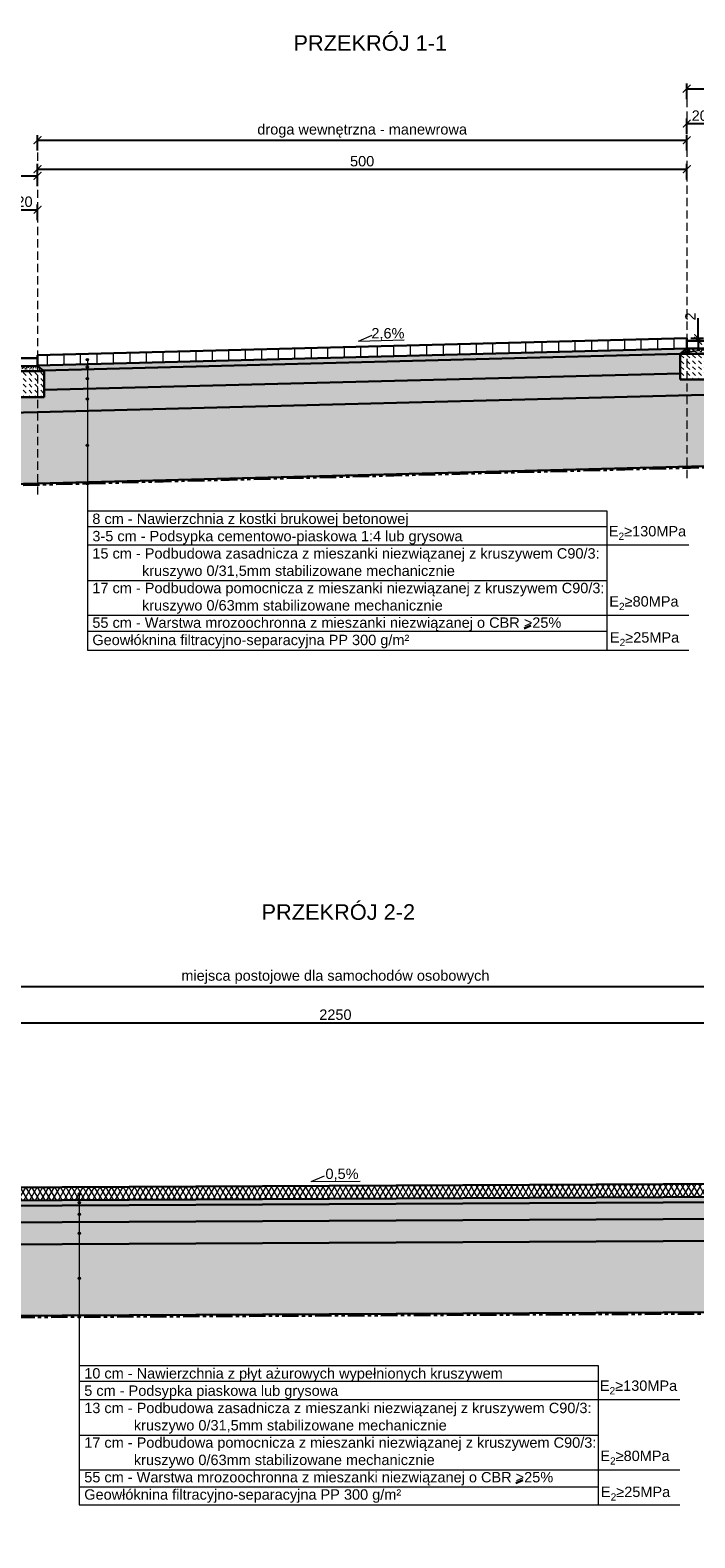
# Model space of a CAD drawing. Header units: millimetres. Extents: x 2246 to 7939, y 16487 to 37554.
# Tile 4 of 7: x 3881 to 4393, y 36392 to 37554. Entities that reach past the tile are written whole.
import ezdxf

# ---------------------------------------------------------------- set-up
doc = ezdxf.new("R2010")
doc.units = ezdxf.units.MM
doc.linetypes.add('DASHED', pattern=[19.05, 12.7, -6.35])
doc.linetypes.add('PHANTOM', pattern=[63.5, 31.75, -6.35, 6.35, -6.35, 6.35, -6.35])
for name, color, linetype, lineweight in [('__wymiary', 7, 'Continuous', 0), ('kreskowanie', 7, 'Continuous', 0), ('MGB_JT_TABELA', 7, 'Continuous', 30), ('opisy', 7, 'Continuous', 0), ('WARSTWY', 7, 'Continuous', 0)]:
    doc.layers.add(name, color=color, linetype=linetype, lineweight=lineweight)
doc.styles.get("Standard").update_dxf_attribs({"font": 'arial.ttf'})
doc.dimstyles.new('ISO-25', dxfattribs={"dimtxt": 8, "dimasz": 6, "dimexe": 4, "dimexo": 3, "dimgap": 2, "dimtad": 1, "dimtxsty": 'Standard', "dimblk": 'ARCHTICK', "dimcen": 5, "dimadec": 0, "dimazin": 0, "dimtfac": 1, "dimtmove": 0, "dimatfit": 3, "dimfxl": 8, "dimfxlon": 1, "dimarcsym": 0})
pattern_1 = [(228.0127875, (5895.9504, 26751.82684), (-81.280000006, -91.439999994), [1.366886, -135.321935]), (184.969741, (5895.03598, 26750.81084), (121.919999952, 10.160000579), [2.345619, -232.216196]), (132.510447, (5892.6992, 26750.60764), (101.600000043, -111.75999996), [1.653926, -163.738891]), (267.273689, (5888.73678, 26748.06764), (10.160000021, 203.199999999), [2.136018, -211.46575]), (292.833654, (5888.63518, 26745.93404), (-50.800000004, 121.919999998), [2.094535, -207.359231]), (357.273689, (5889.44798, 26744.00364), (-203.199999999, 10.160000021), [2.136018, -211.46575]), (37.6942405, (5891.58158, 26743.90204), (-132.079999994, -101.600000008), [2.824775, -279.652461]), (72.2553284, (5893.81678, 26745.62924), (71.120000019, 223.519999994), [2.666878, -264.021026]), (121.4295656, (5894.62957, 26748.16924), (-81.280000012, 132.079999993), [2.143252, -212.182183]), (175.236358, (5893.512, 26749.99804), (111.76, -10.16000002), [2.446853, -119.895748]), (222.3974378, (5891.07358, 26750.20124), (-121.919999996, -111.760000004), [3.164312, -313.26709]), (138.814075, (5898.7952, 26747.966), (-71.119999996, 60.960000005), [1.080018, -106.922263]), (171.4692344, (5897.9824, 26748.67724), (132.080000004, -20.319999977), [2.054728, -203.418556]), (225, (5895.9504, 26748.982), (-1e-15, -10.16), [1.436837, -12.931572]), (203.19859, (5895.2392, 26750.2012), (50.8, 20.32), [0.773765, -76.6024895]), (291.80141, (5894.528, 26749.8964), (-10.16, 30.48), [1.0942625, -53.619012]), (30.963757, (5894.9344, 26748.8804), (30.48, 20.32), [1.777279, -57.465193]), (161.56505, (5896.4584, 26749.795), (20.32, -10.16), [1.285149, -30.843592]), (16.3895403, (5888.6352, 26749.89644), (101.6, 30.48), [1.800352, -178.235307]), (70.346176, (5890.3624, 26750.40444), (-40.640000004, -111.76), [1.510396, -149.528863]), (293.19859, (5896.4584, 26751.8268), (-20.32, 50.8), [1.54752, -75.828734]), (343.6104597, (5897.068, 26750.40444), (-101.600000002, 30.479999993), [1.800352, -178.235307]), (339.443955, (5888.6352, 26743.5972), (-50.8, 20.32), [1.736141, -85.070937]), (294.7751406, (5890.2608, 26742.98764), (-50.80000006, 111.759999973), [1.4546885, -144.0143735]), (66.80141, (5896.56, 26741.6668), (20.32, 50.8), [1.54752, -75.828734]), (17.3540246, (5897.1696, 26743.08924), (-132.079999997, -40.64000001), [1.703131, -168.609504]), (69.443955, (5891.5816, 26741.6668), (-20.32, -50.8), [0.86807, -85.939008]), (101.309932, (5895.9504, 26741.6668), (-10.16, 40.64), [0.518058, -51.28798]), (165.963757, (5895.8488, 26742.1748), (30.48, -10.16), [2.094535, -39.796218]), (186.009006, (5893.8168, 26742.68284), (101.6, 10.160000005), [1.941068, -192.165459]), (303.690068, (5894.9344, 26747.966), (-10.16, 20.32), [1.4652955, -35.167105]), (353.1572266, (5895.74718, 26746.74684), (172.720000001, -20.319999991), [2.558227, -253.264036]), (60.945396, (5898.2872, 26746.442), (-40.64, -71.12), [1.046033, -103.557569]), (90, (5898.795, 26747.356), (-10.16, 10.16), [0.6096, -9.5504]), (120.256437, (5893.6136, 26742.98764), (40.639999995, -71.120000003), [1.411468, -139.735763]), (48.0127875, (5892.9024, 26744.20684), (81.280000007, 91.439999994), [2.7337715, -133.955049]), (0, (5894.731, 26746.239), (10.16, 10.16), [2.6416, -7.5184]), (325.3048465, (5897.3728, 26746.23884), (101.60000004, -71.119999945), [1.606438, -159.037267]), (254.054604, (5898.6936, 26745.3244), (-10.16, -40.64), [1.479316, -72.4866]), (207.6459754, (5898.28718, 26743.90204), (-193.040000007, -101.599999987), [2.40858, -238.449858]), (175.4260787, (5896.15358, 26742.78444), (-132.08, 10.16), [2.548118, -252.263386])]
pattern_2 = [(45, (5888.635, 26150.75), (-3.367596, 3.367596), []), (45, (5892.003, 26150.75), (-3.367596, 3.367596), [0, -4.7625])]

# ---------------------------------------------------------------- blocks, each defined once
blk = doc.blocks.new('_ArchTick')
at = {"color": 0, "linetype": 'ByBlock', "const_width": 0.15}
blk.add_lwpolyline([(-0.5, -0.5), (0.5, 0.5)], dxfattribs=at)
blk = doc.blocks.new('*D1924')
at = {"layer": '__wymiary', "color": 0, "lineweight": -2}
for p, q in [((3867, 37407.3), (3867, 37419.3)), ((3887, 37407.3), (3887, 37419.3)), ((3867, 37415.3), (3887, 37415.3))]:
    blk.add_line(p, q, dxfattribs=at)
at = {"layer": 'Defpoints', "color": 0}
for p in [(3887, 37415.3), (3867, 37302.8), (3887, 37303.3)]:
    blk.add_point(p, dxfattribs=at)
at = {"layer": '__wymiary', "color": 0, "linetype": 'ByBlock', "lineweight": -2, "xscale": 6, "yscale": 6, "zscale": 6, "rotation": 180}
blk.add_blockref('_ArchTick', (3867, 37415.3), dxfattribs=at)
at = {"layer": '__wymiary', "color": 0, "linetype": 'ByBlock', "lineweight": -2, "xscale": 6, "yscale": 6, "zscale": 6}
blk.add_blockref('_ArchTick', (3887, 37415.3), dxfattribs=at)
at = {"layer": '__wymiary', "color": 0, "insert": (3877, 37421.4), "char_height": 8, "attachment_point": 5}
blk.add_mtext('20', dxfattribs=at)
blk = doc.blocks.new('*D1925')
at = {"layer": '__wymiary', "color": 0, "lineweight": -2}
for p, q in [((3887, 37438.5), (3887, 37450.5)), ((3887, 37446.5), (4387, 37446.5)), ((4387, 37438.5), (4387, 37450.5))]:
    blk.add_line(p, q, dxfattribs=at)
at = {"layer": 'Defpoints', "color": 0}
for p in [(4387, 37446.5), (4387, 37316.3), (3887, 37303.3)]:
    blk.add_point(p, dxfattribs=at)
at = {"layer": '__wymiary', "color": 0, "linetype": 'ByBlock', "lineweight": -2, "xscale": 6, "yscale": 6, "zscale": 6, "rotation": 180}
blk.add_blockref('_ArchTick', (3887, 37446.5), dxfattribs=at)
at = {"layer": '__wymiary', "color": 0, "linetype": 'ByBlock', "lineweight": -2, "xscale": 6, "yscale": 6, "zscale": 6}
blk.add_blockref('_ArchTick', (4387, 37446.5), dxfattribs=at)
at = {"layer": '__wymiary', "color": 0, "insert": (4137, 37452.6), "char_height": 8, "attachment_point": 5}
blk.add_mtext('500', dxfattribs=at)
blk = doc.blocks.new('*D1926')
at = {"layer": '__wymiary', "color": 0, "lineweight": -2}
for p, q in [((4387, 37473.6), (4387, 37485.6)), ((4387, 37481.6), (4407, 37481.6)), ((4407, 37473.6), (4407, 37485.6))]:
    blk.add_line(p, q, dxfattribs=at)
at = {"layer": 'Defpoints', "color": 0}
for p in [(4407, 37481.6), (4387, 37316.3), (4407, 37316.8)]:
    blk.add_point(p, dxfattribs=at)
at = {"layer": '__wymiary', "color": 0, "linetype": 'ByBlock', "lineweight": -2, "xscale": 6, "yscale": 6, "zscale": 6, "rotation": 180}
blk.add_blockref('_ArchTick', (4387, 37481.6), dxfattribs=at)
at = {"layer": '__wymiary', "color": 0, "linetype": 'ByBlock', "lineweight": -2, "xscale": 6, "yscale": 6, "zscale": 6}
blk.add_blockref('_ArchTick', (4407, 37481.6), dxfattribs=at)
at = {"layer": '__wymiary', "color": 0, "insert": (4397, 37487.7), "char_height": 8, "attachment_point": 5}
blk.add_mtext('20', dxfattribs=at)
blk = doc.blocks.new('*D1934')
at = {"layer": '__wymiary', "color": 0, "lineweight": -2}
for p, q in [((2887, 37433.4), (2887, 37445.4)), ((2887, 37441.4), (3887, 37441.4)), ((3887, 37433.4), (3887, 37445.4))]:
    blk.add_line(p, q, dxfattribs=at)
at = {"layer": 'Defpoints', "color": 0}
for p in [(3887, 37441.4), (3887, 37303.3), (2887, 37277.3)]:
    blk.add_point(p, dxfattribs=at)
at = {"layer": '__wymiary', "color": 0, "linetype": 'ByBlock', "lineweight": -2, "xscale": 6, "yscale": 6, "zscale": 6, "rotation": 180}
blk.add_blockref('_ArchTick', (2887, 37441.4), dxfattribs=at)
at = {"layer": '__wymiary', "color": 0, "linetype": 'ByBlock', "lineweight": -2, "xscale": 6, "yscale": 6, "zscale": 6}
blk.add_blockref('_ArchTick', (3887, 37441.4), dxfattribs=at)
at = {"layer": '__wymiary', "color": 0, "insert": (3387, 37448.6), "char_height": 8, "attachment_point": 5}
blk.add_mtext('miejsca postojowe dla samochodów osobowych', dxfattribs=at)
blk = doc.blocks.new('*D1935')
at = {"layer": '__wymiary', "color": 0, "lineweight": -2}
for p, q in [((3887, 37460.8), (3887, 37472.8)), ((3887, 37468.8), (4387, 37468.8)), ((4387, 37460.8), (4387, 37472.8))]:
    blk.add_line(p, q, dxfattribs=at)
at = {"layer": 'Defpoints', "color": 0}
for p in [(4387, 37468.8), (4387, 37316.3), (3887, 37303.3)]:
    blk.add_point(p, dxfattribs=at)
at = {"layer": '__wymiary', "color": 0, "linetype": 'ByBlock', "lineweight": -2, "xscale": 6, "yscale": 6, "zscale": 6, "rotation": 180}
blk.add_blockref('_ArchTick', (3887, 37468.8), dxfattribs=at)
at = {"layer": '__wymiary', "color": 0, "linetype": 'ByBlock', "lineweight": -2, "xscale": 6, "yscale": 6, "zscale": 6}
blk.add_blockref('_ArchTick', (4387, 37468.8), dxfattribs=at)
at = {"layer": '__wymiary', "color": 0, "insert": (4137, 37476), "char_height": 8, "attachment_point": 5}
blk.add_mtext('droga wewnętrzna - manewrowa', dxfattribs=at)
blk = doc.blocks.new('*D1936')
at = {"layer": '__wymiary', "color": 0, "lineweight": -2}
for p, q in [((4387, 37500.5), (4387, 37512.5)), ((5387, 37500.5), (5387, 37512.5)), ((4387, 37508.5), (5387, 37508.5))]:
    blk.add_line(p, q, dxfattribs=at)
at = {"layer": 'Defpoints', "color": 0}
for p in [(5387, 37508.5), (5387, 37342.3), (4387, 37316.3)]:
    blk.add_point(p, dxfattribs=at)
at = {"layer": '__wymiary', "color": 0, "linetype": 'ByBlock', "lineweight": -2, "xscale": 6, "yscale": 6, "zscale": 6, "rotation": 180}
blk.add_blockref('_ArchTick', (4387, 37508.5), dxfattribs=at)
at = {"layer": '__wymiary', "color": 0, "linetype": 'ByBlock', "lineweight": -2, "xscale": 6, "yscale": 6, "zscale": 6}
blk.add_blockref('_ArchTick', (5387, 37508.5), dxfattribs=at)
at = {"layer": '__wymiary', "color": 0, "insert": (4887, 37515.7), "char_height": 8, "attachment_point": 5}
blk.add_mtext('miejsca postojowe dla samochodów osobowych', dxfattribs=at)
blk = doc.blocks.new('*D1957')
at = {"layer": '__wymiary', "color": 0, "lineweight": -2}
for p, q in [((2991.4, 36780.9), (2991.4, 36792.9)), ((5241.4, 36780.9), (5241.4, 36792.9)), ((2991.4, 36788.9), (5241.4, 36788.9))]:
    blk.add_line(p, q, dxfattribs=at)
at = {"layer": 'Defpoints', "color": 0}
for p in [(5241.4, 36788.9), (5241.4, 36668.8), (2991.4, 36657.6)]:
    blk.add_point(p, dxfattribs=at)
at = {"layer": '__wymiary', "color": 0, "linetype": 'ByBlock', "lineweight": -2, "xscale": 6, "yscale": 6, "zscale": 6, "rotation": 180}
blk.add_blockref('_ArchTick', (2991.4, 36788.9), dxfattribs=at)
at = {"layer": '__wymiary', "color": 0, "linetype": 'ByBlock', "lineweight": -2, "xscale": 6, "yscale": 6, "zscale": 6}
blk.add_blockref('_ArchTick', (5241.4, 36788.9), dxfattribs=at)
at = {"layer": '__wymiary', "color": 0, "insert": (4116.4, 36795), "char_height": 8, "attachment_point": 5}
blk.add_mtext('2250', dxfattribs=at)
blk = doc.blocks.new('*D1963')
at = {"layer": '__wymiary', "color": 0, "lineweight": -2}
for p, q in [((2991.4, 36808.8), (2991.4, 36820.8)), ((2991.4, 36816.8), (5241.4, 36816.8)), ((5241.4, 36808.8), (5241.4, 36820.8))]:
    blk.add_line(p, q, dxfattribs=at)
at = {"layer": 'Defpoints', "color": 0}
for p in [(5241.4, 36816.8), (5241.4, 36668.8), (2991.4, 36657.6)]:
    blk.add_point(p, dxfattribs=at)
at = {"layer": '__wymiary', "color": 0, "linetype": 'ByBlock', "lineweight": -2, "xscale": 6, "yscale": 6, "zscale": 6, "rotation": 180}
blk.add_blockref('_ArchTick', (2991.4, 36816.8), dxfattribs=at)
at = {"layer": '__wymiary', "color": 0, "linetype": 'ByBlock', "lineweight": -2, "xscale": 6, "yscale": 6, "zscale": 6}
blk.add_blockref('_ArchTick', (5241.4, 36816.8), dxfattribs=at)
at = {"layer": '__wymiary', "color": 0, "insert": (4116.4, 36824), "char_height": 8, "attachment_point": 5}
blk.add_mtext('miejsca postojowe dla samochodów osobowych', dxfattribs=at)
blk = doc.blocks.new('*D1979')
at = {"layer": '__wymiary', "color": 0, "lineweight": -2}
for p, q in [((4395.8, 37316.3), (4395.8, 37331.6)), ((4390, 37316.3), (4399.8, 37316.3)), ((4390, 37314.3), (4399.8, 37314.3)), ((4395.8, 37314.3), (4395.8, 37316.3)), ((4395.8, 37314.3), (4395.8, 37308.3))]:
    blk.add_line(p, q, dxfattribs=at)
at = {"layer": 'Defpoints', "color": 0}
for p in [(4387, 37316.3), (4387, 37314.3), (4395.8, 37316.3)]:
    blk.add_point(p, dxfattribs=at)
at = {"layer": '__wymiary', "color": 0, "linetype": 'ByBlock', "lineweight": -2, "xscale": 6, "yscale": 6, "zscale": 6}
for p, rotation in [((4395.8, 37316.3), 270), ((4395.8, 37314.3), 90)]:
    blk.add_blockref('_ArchTick', p, dxfattribs=dict(at, rotation=rotation))
at = {"layer": '__wymiary', "color": 0, "insert": (4389.8, 37333), "char_height": 8, "attachment_point": 5, "rotation": 90}
blk.add_mtext('2', dxfattribs=at)

msp = doc.modelspace()

# ---------------------------------------------------------------- hatches: boundary and pattern name
at = {"layer": 'kreskowanie'}
h = msp.add_hatch(dxfattribs=at)
h.set_pattern_fill('LINE', color=256, scale=4, angle=90, style=0)
h.set_pattern_definition([(90, (5888.635, 26741.667), (-12.7, 8e-16), [])])
h.paths.add_polyline_path([(4387.013, 37316.326), (3887.013, 37303.326), (3887.013, 37300.806), (3887.013, 37295.326), (4387.013, 37308.326), (4387.013, 37314.326)])
h = msp.add_hatch(dxfattribs=at)
h.set_pattern_fill('GRAVEL', color=256, scale=0.4, style=0)
h.set_pattern_definition(pattern_1)
h.paths.add_polyline_path([(5367.013, 37309.806), (5362.013, 37309.806), (5362.013, 37314.676), (4887.013, 37302.326), (4887.013, 37285.326), (5367.013, 37297.806)])
h.paths.add_polyline_path([(5387.013, 37309.806), (5367.013, 37309.806), (5367.013, 37297.806), (5387.013, 37298.326)])
h.paths.add_polyline_path([(4887.013, 37302.326), (4412.013, 37289.976), (4412.013, 37284.326), (4407.013, 37284.326), (4407.013, 37272.846), (4887.013, 37285.326)])
h.paths.add_polyline_path([(4387.013, 37272.326), (4407.013, 37272.846), (4407.013, 37284.326), (4387.013, 37284.326)])
h = msp.add_hatch(dxfattribs=at)
h.set_pattern_fill('AR-SAND', color=256, scale=0.05, style=0)
h.set_pattern_definition([(37.5, (5888.6352, 26741.6668), (-0.08000156, 2.4470662), [0, -1.9304, 0, -2.159, 0, -2.06375]), (7.5, (5888.6352, 26741.667), (2.2476164, 3.5841255), [0, -1.0414, 0, -1.7399, 0, -0.66675]), (327.5, (5887.073, 26741.6668), (3.95496185, 0.00718592), [0, -0.635, 0, -2.286, 0, -2.9845]), (317.5, (5887.073, 26741.667), (3.8177823, 1.1146466), [0, -0.3175, 0, -1.4986, 0, -1.7145])])
h.paths.add_polyline_path([(3891.226, 37291.436), (4382.013, 37304.326), (4387.013, 37308.326), (3887.013, 37295.326), (3887.013, 37294.806)])
h = msp.add_hatch(dxfattribs=at)
h.set_pattern_fill('AR-CONC', color=256, scale=0.04, style=0)
h.set_pattern_definition([(50, (5888.635, 26741.667), (7.2873868, -0.6375634), [0.762, -8.382]), (355, (5888.635, 26741.667), (-1.409737, 7.642274), [0.6096, -6.7056234]), (100.451445, (5889.2425, 26741.614), (5.87765, 7.00471), [0.6476004, -7.12361]), (46.1842, (5888.635, 26743.699), (10.843162, -1.681693), [1.143, -12.573]), (96.63556, (5889.539, 26743.559), (9.496165, 9.897045), [0.971401, -10.685424]), (351.18415, (5888.635, 26743.699), (9.496165, 9.897045), [0.914399, -10.058389]), (21, (5889.651, 26743.191), (6.0645757, -4.090608), [0.762, -8.382]), (326, (5889.651, 26743.191), (2.472081, 7.3675186), [0.6096, -6.7056]), (71.451445, (5890.1566, 26742.85), (8.536657, 3.2769108), [0.6476004, -7.1235975]), (37.5, (5888.6352, 26741.6668), (0.1235441, 3.38220155), [0, -6.62432, 0, -6.8072, 0, -6.731]), (7.5, (5888.635, 26741.667), (2.6727865, 4.007223), [0, -3.88112, 0, -6.47192, 0, -2.5654]), (327.5, (5886.3695, 26741.6668), (5.4236238, -0.22914976), [0, -2.54, 0, -7.9248, 0, -10.5156]), (317.5, (5885.3535, 26741.667), (5.9251673, 1.0170596), [0, -3.302, 0, -5.26288, 0, -7.4676])])
h.paths.add_polyline_path([(3892.013, 37276.456), (4382.013, 37289.196), (4382.013, 37304.196), (3891.226, 37291.436), (3892.013, 37290.806)])
h = msp.add_hatch(dxfattribs=at)
h.set_pattern_fill('AR-SAND', color=256, scale=0.05, style=0)
h.set_pattern_definition([(37.5, (7388.6352, 26780.6668), (-0.08000156, 2.4470662), [0, -1.9304, 0, -2.159, 0, -2.06375]), (7.5, (7388.6352, 26780.667), (2.2476164, 3.5841255), [0, -1.0414, 0, -1.7399, 0, -0.66675]), (327.5, (7387.073, 26780.6668), (3.95496185, 0.00718592), [0, -0.635, 0, -2.286, 0, -2.9845]), (317.5, (7387.073, 26780.667), (3.8177823, 1.1146466), [0, -0.3175, 0, -1.4986, 0, -1.7145])])
h.paths.add_polyline_path([(4407.013, 37308.326), (4397.013, 37308.326), (4387.013, 37308.326), (4387.013, 37304.326), (4407.013, 37304.326)])
h.paths.add_polyline_path([(4387.013, 37308.326), (4382.013, 37304.326), (4387.013, 37304.326)])
h.paths.add_polyline_path([(4407.013, 37304.326), (4412.013, 37304.326), (4408.805, 37306.893), (4407.013, 37308.326)])
h = msp.add_hatch(dxfattribs=at)
h.set_pattern_fill('DASH', color=256, angle=135, style=0)
h.set_pattern_definition([(135, (7388.6352, 26780.667), (-4.4901281, 4e-16), [3.175, -3.175])])
h.paths.add_polyline_path([(4407.013, 37304.326), (4387.013, 37304.326), (4387.013, 37284.326), (4407.013, 37284.326)])
h.paths.add_polyline_path([(4382.013, 37304.196), (4382.013, 37289.196), (4382.013, 37284.326), (4387.013, 37284.326), (4387.013, 37304.326), (4382.013, 37304.326)])
h.paths.add_polyline_path([(4407.013, 37284.326), (4412.013, 37284.326), (4412.013, 37289.976), (4412.013, 37302.976), (4412.013, 37304.326), (4407.013, 37304.326)])
h = msp.add_hatch(dxfattribs=at)
h.set_pattern_fill('AR-SAND', color=256, scale=0.05, style=0)
h.set_pattern_definition([(37.5, (6868.6352, 26767.1468), (-0.08000156, 2.4470662), [0, -1.9304, 0, -2.159, 0, -2.06375]), (7.5, (6868.6352, 26767.147), (2.2476164, 3.5841255), [0, -1.0414, 0, -1.7399, 0, -0.66675]), (327.5, (6867.073, 26767.1468), (3.95496185, 0.00718592), [0, -0.635, 0, -2.286, 0, -2.9845]), (317.5, (6867.073, 26767.147), (3.8177823, 1.1146466), [0, -0.3175, 0, -1.4986, 0, -1.7145])])
h.paths.add_polyline_path([(3887.013, 37294.806), (3877.013, 37294.806), (3867.013, 37294.806), (3867.013, 37290.806), (3887.013, 37290.806)])
h.paths.add_polyline_path([(3867.013, 37294.806), (3862.013, 37290.806), (3867.013, 37290.806)])
h.paths.add_polyline_path([(3887.013, 37290.806), (3892.013, 37290.806), (3888.805, 37293.373), (3887.013, 37294.806)])
h = msp.add_hatch(dxfattribs=at)
h.set_pattern_fill('DASH', color=256, angle=135, style=0)
h.set_pattern_definition([(135, (6868.6352, 26767.147), (-4.4901281, 4e-16), [3.175, -3.175])])
h.paths.add_polyline_path([(3887.013, 37290.806), (3867.013, 37290.806), (3867.013, 37270.806), (3887.013, 37270.806)])
h.paths.add_polyline_path([(3862.013, 37290.676), (3862.013, 37275.676), (3862.013, 37270.806), (3867.013, 37270.806), (3867.013, 37290.806), (3862.013, 37290.806)])
h.paths.add_polyline_path([(3887.013, 37270.806), (3892.013, 37270.806), (3892.013, 37276.456), (3892.013, 37289.456), (3892.013, 37290.806), (3887.013, 37290.806)])
h = msp.add_hatch(dxfattribs=at)
h.set_pattern_fill('GRAVEL', color=256, scale=0.4, style=0)
h.set_pattern_definition(pattern_1)
h.paths.add_polyline_path([(3887.013, 37259.326), (4387.013, 37272.326), (4387.013, 37284.326), (4382.013, 37284.326), (4382.013, 37289.196), (3892.013, 37276.456), (3892.013, 37270.806), (3887.013, 37270.806)])
h = msp.add_hatch(dxfattribs=at)
h.set_pattern_fill('SACNCR', color=256, scale=2, style=0)
h.set_pattern_definition(pattern_2)
h.paths.add_polyline_path([(4387.013, 37272.326), (4387.013, 37217.326), (4407.013, 37217.846), (4407.013, 37272.846)])
h.paths.add_polyline_path([(4407.013, 37217.846), (4887.013, 37230.326), (4887.013, 37285.326), (4407.013, 37272.846)])
h.paths.add_polyline_path([(4887.013, 37230.326), (5367.013, 37242.806), (5367.013, 37297.806), (4887.013, 37285.326)])
h.paths.add_polyline_path([(5367.013, 37242.806), (5387.013, 37243.326), (5387.013, 37298.326), (5367.013, 37297.806)])
h = msp.add_hatch(dxfattribs=at)
h.set_pattern_fill('GRAVEL', color=256, scale=0.4, style=0)
h.set_pattern_definition(pattern_1)
h.paths.add_polyline_path([(3887.013, 37270.806), (3867.013, 37270.806), (3867.013, 37258.806), (3887.013, 37259.326)])
h.paths.add_polyline_path([(3387.013, 37246.326), (3867.013, 37258.806), (3867.013, 37270.806), (3862.013, 37270.806), (3862.013, 37275.676), (3387.013, 37263.326)])
h.paths.add_polyline_path([(2912.013, 37250.976), (2912.013, 37245.326), (2907.013, 37245.326), (2907.013, 37233.846), (3387.013, 37246.326), (3387.013, 37263.326)])
h.paths.add_polyline_path([(2887.013, 37233.326), (2907.013, 37233.846), (2907.013, 37245.326), (2887.013, 37245.326)])
h = msp.add_hatch(dxfattribs=at)
h.set_pattern_fill('SACNCR', color=256, scale=2, style=0)
h.set_pattern_definition(pattern_2)
h.paths.add_polyline_path([(3887.013, 37204.326), (4387.013, 37217.326), (4387.013, 37272.326), (3887.013, 37259.326)])
h = msp.add_hatch(dxfattribs=at)
h.set_pattern_fill('SACNCR', color=256, scale=2, style=0)
h.set_pattern_definition(pattern_2)
h.paths.add_polyline_path([(2887.013, 37178.326), (2887.013, 37203.326), (2887.013, 37233.326), (3887.013, 37259.326), (3887.013, 37204.326)])
h = msp.add_hatch(dxfattribs=at)
h.set_pattern_fill('DIAMONDS', color=256, scale=1.2, style=0)
h.set_pattern_definition([(60, (5888.635, 26047.6487), (-3.2995568, 1.905), []), (120, (5888.635, 26047.6487), (-3.2995568, -1.905), [])])
h.paths.add_polyline_path([(2991.372, 36657.581), (2991.372, 36647.581), (5241.372, 36658.831), (5241.372, 36668.831)])
h = msp.add_hatch(dxfattribs=at)
h.set_pattern_fill('AR-SAND', color=256, scale=0.05, style=0)
h.set_pattern_definition([(37.5, (5888.6352, 26047.6487), (-0.08000156, 2.4470662), [0, -1.9304, 0, -2.159, 0, -2.06375]), (7.5, (5888.6352, 26047.6487), (2.2476164, 3.5841255), [0, -1.0414, 0, -1.7399, 0, -0.66675]), (-32.5, (5887.073, 26047.6487), (3.95496185, 0.00718592), [0, -0.635, 0, -2.286, 0, -2.9845]), (-42.5, (5887.073, 26047.6487), (3.8177823, 1.1146466), [0, -0.3175, 0, -1.4986, 0, -1.7145])])
h.paths.add_polyline_path([(5241.372, 36654.831), (5241.372, 36658.831), (2991.372, 36647.581), (2991.372, 36643.581)])
h = msp.add_hatch(dxfattribs=at)
h.set_pattern_fill('AR-CONC', color=256, scale=0.04, style=0)
h.set_pattern_definition([(50, (5888.635, 26047.6487), (7.2873868, -0.6375634), [0.762, -8.382]), (355, (5888.635, 26047.649), (-1.409737, 7.642274), [0.6096, -6.7056234]), (100.451445, (5889.2425, 26047.5956), (5.87765, 7.00471), [0.6476004, -7.12361]), (46.1842, (5888.635, 26049.681), (10.843162, -1.681693), [1.143, -12.573]), (96.63556, (5889.539, 26049.541), (9.496165, 9.897045), [0.971401, -10.685424]), (351.18415, (5888.635, 26049.681), (9.496165, 9.897045), [0.914399, -10.058389]), (21, (5889.651, 26049.1727), (6.0645757, -4.090608), [0.762, -8.382]), (326, (5889.651, 26049.173), (2.472081, 7.3675186), [0.6096, -6.7056]), (71.451445, (5890.1566, 26048.832), (8.5366568, 3.2769108), [0.6476004, -7.1235975]), (37.5, (5888.6352, 26047.6487), (0.1235441, 3.38220155), [0, -6.62432, 0, -6.8072, 0, -6.731]), (7.5, (5888.635, 26047.6487), (2.6727865, 4.007223), [0, -3.88112, 0, -6.47192, 0, -2.5654]), (-32.5, (5886.3695, 26047.6487), (5.4236238, -0.22914976), [0, -2.54, 0, -7.9248, 0, -10.5156]), (-42.5, (5885.3535, 26047.6487), (5.9251673, 1.0170596), [0, -3.302, 0, -5.26288, 0, -7.4676])])
h.paths.add_polyline_path([(5236.372, 36645.831), (5241.372, 36650.831), (5241.372, 36654.831), (2991.372, 36643.581), (2991.372, 36639.581), (2996.372, 36634.581), (2996.372, 36630.606), (5236.372, 36641.806)])
h = msp.add_hatch(dxfattribs=at)
h.set_pattern_fill('GRAVEL', color=256, scale=0.4, style=0)
h.set_pattern_definition([(228.0127875, (5895.9504, 26057.8087), (-81.280000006, -91.439999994), [1.366886, -135.321935]), (184.969741, (5895.03598, 26056.7927), (121.919999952, 10.160000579), [2.345619, -232.216196]), (132.510447, (5892.6992, 26056.5895), (101.600000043, -111.75999996), [1.653926, -163.738891]), (267.273689, (5888.73678, 26054.0495), (10.160000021, 203.199999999), [2.136018, -211.46575]), (292.833654, (5888.63518, 26051.9159), (-50.800000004, 121.919999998), [2.094535, -207.359231]), (357.273689, (5889.44798, 26049.9855), (-203.199999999, 10.160000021), [2.136018, -211.46575]), (37.6942405, (5891.58158, 26049.8839), (-132.079999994, -101.600000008), [2.824775, -279.652461]), (72.2553284, (5893.81678, 26051.6111), (71.120000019, 223.519999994), [2.666878, -264.021026]), (121.4295656, (5894.62957, 26054.1511), (-81.280000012, 132.079999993), [2.143252, -212.182183]), (175.236358, (5893.512, 26055.9799), (111.76, -10.16000002), [2.446853, -119.895748]), (222.3974378, (5891.07358, 26056.1831), (-121.919999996, -111.760000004), [3.164312, -313.26709]), (138.814075, (5898.7952, 26053.9479), (-71.119999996, 60.960000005), [1.080018, -106.922263]), (171.4692344, (5897.9824, 26054.6591), (132.080000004, -20.319999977), [2.054728, -203.418556]), (225, (5895.9504, 26054.964), (-1e-15, -10.16), [1.436837, -12.931572]), (203.19859, (5895.2392, 26056.1831), (50.8, 20.32), [0.773765, -76.6024895]), (291.80141, (5894.528, 26055.8783), (-10.16, 30.48), [1.0942625, -53.619012]), (30.963757, (5894.9344, 26054.8623), (30.48, 20.32), [1.777279, -57.465193]), (161.56505, (5896.4584, 26055.7767), (20.32, -10.16), [1.285149, -30.843592]), (16.3895403, (5888.6352, 26055.8783), (101.6, 30.48), [1.800352, -178.235307]), (70.346176, (5890.3624, 26056.3863), (-40.640000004, -111.76), [1.510396, -149.528863]), (293.19859, (5896.4584, 26057.8087), (-20.32, 50.8), [1.54752, -75.828734]), (343.6104597, (5897.068, 26056.3863), (-101.600000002, 30.479999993), [1.800352, -178.235307]), (339.443955, (5888.6352, 26049.5791), (-50.8, 20.32), [1.736141, -85.070937]), (294.7751406, (5890.2608, 26048.9695), (-50.80000006, 111.759999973), [1.4546885, -144.0143735]), (66.80141, (5896.56, 26047.6487), (20.32, 50.8), [1.54752, -75.828734]), (17.3540246, (5897.1696, 26049.0711), (-132.079999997, -40.64000001), [1.703131, -168.609504]), (69.443955, (5891.5816, 26047.6487), (-20.32, -50.8), [0.86807, -85.939008]), (101.309932, (5895.9504, 26047.6487), (-10.16, 40.64), [0.518058, -51.28798]), (165.963757, (5895.8488, 26048.1567), (30.48, -10.16), [2.094535, -39.796218]), (186.009006, (5893.8168, 26048.6647), (101.6, 10.160000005), [1.941068, -192.165459]), (303.690068, (5894.9344, 26053.948), (-10.16, 20.32), [1.4652955, -35.167105]), (353.1572266, (5895.74718, 26052.7287), (172.720000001, -20.319999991), [2.558227, -253.264036]), (60.945396, (5898.2872, 26052.4239), (-40.64, -71.12), [1.046033, -103.557569]), (90, (5898.795, 26053.338), (-10.16, 10.16), [0.6096, -9.5504]), (120.256437, (5893.6136, 26048.9695), (40.639999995, -71.120000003), [1.411468, -139.735763]), (48.0127875, (5892.9024, 26050.1887), (81.280000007, 91.439999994), [2.7337715, -133.955049]), (0, (5894.731, 26052.221), (10.16, 10.16), [2.6416, -7.5184]), (325.3048465, (5897.3728, 26052.2207), (101.60000004, -71.119999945), [1.606438, -159.037267]), (254.054604, (5898.6936, 26051.3063), (-10.16, -40.64), [1.479316, -72.4866]), (207.6459754, (5898.28718, 26049.8839), (-193.040000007, -101.599999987), [2.40858, -238.449858]), (175.4260787, (5896.15358, 26048.7663), (-132.08, 10.16), [2.548118, -252.263386])])
h.paths.add_polyline_path([(5241.372, 36624.831), (5241.372, 36630.831), (5236.372, 36630.831), (5236.372, 36641.806), (2996.372, 36630.606), (2996.372, 36619.581), (2991.372, 36619.581), (2991.372, 36613.581)])
h = msp.add_hatch(dxfattribs=at)
h.set_pattern_fill('SACNCR', color=256, scale=2, style=0)
h.set_pattern_definition([(45, (5888.635, 26047.6487), (-3.367596, 3.367596), []), (45, (5892.003, 26047.6487), (-3.367596, 3.367596), [0, -4.7625])])
h.paths.add_polyline_path([(5241.372, 36569.831), (5241.372, 36624.831), (2991.372, 36613.581), (2991.372, 36558.581)])
at = {"layer": 'opisy'}
for points in [[(3926.329, 37299.697, 1), (3924.458, 37299.697, 1)], [(3926.329, 37294.184, 1), (3924.458, 37294.184, 1)], [(3926.329, 37285.159, 1), (3924.458, 37285.159, 1)], [(3926.329, 37269.399, 1), (3924.458, 37269.399, 1)], [(3926.329, 37233.835, 1), (3924.458, 37233.835, 1)], [(3926.329, 37204.324, 1), (3924.458, 37204.324, 1)], [(3920.087, 36656.981, 1), (3918.215, 36656.981, 1)], [(3920.087, 36650.181, 1), (3918.215, 36650.181, 1)], [(3920.087, 36641.156, 1), (3918.215, 36641.156, 1)], [(3920.087, 36626.516, 1), (3918.215, 36626.516, 1)], [(3920.087, 36591.864, 1), (3918.215, 36591.864, 1)], [(3920.087, 36562.22, 1), (3918.215, 36562.22, 1)]]:
    msp.add_hatch(color=256, dxfattribs=at).paths.add_polyline_path(points)

# ---------------------------------------------------------------- linework, layer by layer
at = {"layer": 'MGB_JT_TABELA'}
for p, q in [((4261.645, 37092.65), (4266.955, 37094.915)), ((4255.416, 36434.186), (4260.726, 36436.451))]:
    msp.add_line(p, q, dxfattribs=at)
at = {"layer": 'opisy', "color": 0, "linetype": 'DASHED', "ltscale": 0.5}
for p, q in [((4387.013, 37500.507), (4387.013, 37207.326)), ((3887.013, 37468.804), (3887.013, 37194.326))]:
    msp.add_line(p, q, dxfattribs=at)
at = {"layer": 'opisy', "lineweight": 0}
for p, q in [((4134.239, 37314.036), (4144.609, 37318.612)), ((4134.239, 37314.036), (4169.405, 37314.951)), ((4097.687, 36666.41), (4108.057, 36670.986)), ((4097.687, 36666.41), (4135.468, 36666.77))]:
    msp.add_line(p, q, dxfattribs=at)
at = {"layer": 'opisy'}
for p, q in [((3925.394, 37299.697), (3925.394, 37075.877)), ((3925.394, 37183.149), (4325.554, 37183.149)), ((4325.554, 37183.149), (4325.554, 37075.877)), ((3925.394, 37171.135), (4325.554, 37171.135)), ((3925.394, 37157.078), (4388.554, 37157.078)), ((3925.394, 37129.465), (4325.554, 37129.465)), ((3925.394, 37102.891), (4388.554, 37102.891)), ((3925.394, 37090.566), (4325.554, 37090.566)), ((3925.394, 37075.877), (4388.554, 37075.877)), ((3919.151, 36656.981), (3919.151, 36417.516)), ((3919.151, 36524.725), (4318.649, 36524.725)), ((4318.649, 36524.725), (4318.649, 36417.516)), ((3919.151, 36512.711), (4318.649, 36512.711)), ((3919.151, 36498.653), (4381.649, 36498.653)), ((3919.151, 36471.041), (4318.649, 36471.041)), ((3919.151, 36444.466), (4381.649, 36444.466)), ((3919.151, 36431.284), (4318.649, 36431.284)), ((3919.151, 36417.516), (4381.649, 36417.516))]:
    msp.add_line(p, q, dxfattribs=at)
for centre in [(3925.394, 37299.697), (3925.394, 37294.184), (3925.394, 37285.159), (3925.394, 37269.399), (3925.394, 37233.835), (3925.394, 37204.324), (3919.151, 36656.981), (3919.151, 36650.181), (3919.151, 36641.156), (3919.151, 36626.516), (3919.151, 36591.864), (3919.151, 36562.22)]:
    msp.add_circle(centre, 0.936, dxfattribs=at)
at = {"layer": 'WARSTWY', "lineweight": 30}
for p, q in [((4387.013, 37316.326), (3887.013, 37303.326)), ((5947.013, 37312.886), (3887.013, 37259.326)), ((4387.013, 37316.326), (4387.013, 37308.326)), ((4387.013, 37314.326), (4407.013, 37314.326)), ((3867.013, 37300.806), (3887.013, 37300.806)), ((4387.013, 37308.326), (3887.013, 37295.326)), ((3887.013, 37294.806), (3887.013, 37303.326)), ((4382.013, 37304.196), (3891.226, 37291.436)), ((4382.013, 37304.326), (4387.013, 37308.326)), ((4382.013, 37304.326), (4412.013, 37304.326)), ((4382.013, 37304.326), (4382.013, 37284.326)), ((4387.013, 37308.326), (4407.013, 37308.326)), ((3862.013, 37290.806), (3892.013, 37290.806)), ((3867.013, 37294.806), (3887.013, 37294.806)), ((3887.013, 37294.806), (3892.013, 37290.806)), ((3892.013, 37290.806), (3892.013, 37270.806)), ((4382.013, 37289.196), (3892.013, 37276.456)), ((4382.013, 37284.326), (4412.013, 37284.326)), ((3862.013, 37270.806), (3892.013, 37270.806)), ((2887.013, 37233.326), (3887.013, 37259.326)), ((5947.013, 37257.886), (3887.013, 37204.326)), ((2327.013, 37163.766), (3887.013, 37204.326)), ((5241.372, 36668.831), (2991.372, 36657.581)), ((5241.372, 36658.831), (2991.372, 36647.581)), ((5241.372, 36654.831), (2991.372, 36643.581)), ((5236.372, 36641.806), (2996.372, 36630.606)), ((5891.372, 36628.081), (2281.372, 36610.031)), ((5891.372, 36573.081), (2281.372, 36555.031))]:
    msp.add_line(p, q, dxfattribs=at)
at = {"layer": 'WARSTWY', "linetype": 'PHANTOM', "lineweight": 30, "ltscale": 0.4}
for p, q in [((2327.013, 37162.766), (5947.013, 37256.886)), ((5891.372, 36572.081), (2281.372, 36554.031))]:
    msp.add_line(p, q, dxfattribs=at)

# ---------------------------------------------------------------- texts
at = {"layer": 'opisy', "attachment_point": 1}
for s, insert, char_height, width in [('PRZEKRÓJ 1-1', (4084.11, 37549.737), 12, 122.26253), ('8 cm - Nawierzchnia z kostki brukowej betonowej\\P3-5 cm - Podsypka cementowo-piaskowa 1:4 lub grysowa\\P15 cm - Podbudowa zasadnicza z mieszanki niezwiązanej z kruszywem C90/3:\\P^I  kruszywo 0/31,5mm stabilizowane mechanicznie\\P17 cm - Podbudowa pomocnicza z mieszanki niezwiązanej z kruszywem C90/3:\\P^I  kruszywo 0/63mm stabilizowane mechanicznie\\P{\\A1;55 cm - Warstwa mrozoochronna z mieszanki niezwiązanej o CBR >25%\\PGeowłóknina filtracyjno-separacyjna PP 300 g/m²}', (3929.226, 37181.144), 8, 394.43383), ('\\A1;\\pxql;E{\\H0.7x;\\S^ 2;}≥130MPa', (4326.959, 37171.578), 8, 59.33042), ('\\A1;\\pxql;E{\\H0.7x;\\S^ 2;}≥80MPa', (4327.334, 37117.509), 8, 59.33042), ('\\A1;\\pxql;E{\\H0.7x;\\S^ 2;}≥25MPa', (4327.802, 37089.759), 8, 59.33042), ('PRZEKRÓJ 2-2', (4059.493, 36880.148), 12, 122.26253), ('10 cm - Nawierzchnia z płyt ażurowych wypełnionych kruszywem\\P5 cm - Podsypka piaskowa lub grysowa\\P13 cm - Podbudowa zasadnicza z mieszanki niezwiązanej z kruszywem C90/3:\\P^I  kruszywo 0/31,5mm stabilizowane mechanicznie\\P17 cm - Podbudowa pomocnicza z mieszanki niezwiązanej z kruszywem C90/3:\\P^I  kruszywo 0/63mm stabilizowane mechanicznie\\P{\\A1;55 cm - Warstwa mrozoochronna z mieszanki niezwiązanej o CBR >25%\\PGeowłóknina filtracyjno-separacyjna PP 300 g/m²}', (3922.984, 36522.72), 8, 394.43383), ('\\A1;\\pxql;E{\\H0.7x;\\S^ 2;}≥130MPa', (4320.054, 36513.217), 8, 59.33042), ('\\A1;\\pxql;E{\\H0.7x;\\S^ 2;}≥80MPa', (4320.429, 36459.147), 8, 59.33042), ('\\A1;\\pxql;E{\\H0.7x;\\S^ 2;}≥25MPa', (4320.896, 36431.397), 8, 59.33042)]:
    msp.add_mtext(s, dxfattribs=dict(at, insert=insert, char_height=char_height, width=width))
at = {"layer": 'opisy', "lineweight": 0, "char_height": 8, "attachment_point": 3}
for s, insert, width in [('2,6%', (4169.568, 37324.07), 15.46521), ('0,5%', (4134.229, 36676.444), 26.41272)]:
    msp.add_mtext(s, dxfattribs=dict(at, insert=insert, width=width))

# ---------------------------------------------------------------- dimensions: what is measured, and where the dimension line sits
at = {"layer": '__wymiary'}
for base, p1, p2, text, picture, middle in [((5387.013, 37508.507), (4387.013, 37316.326), (5387.013, 37342.326), 'miejsca postojowe dla samochodów osobowych', '*D1936', (4887.013, 37515.705)), ((4387.013, 37468.804), (3887.013, 37303.326), (4387.013, 37316.326), 'droga wewnętrzna - manewrowa', '*D1935', (4137.013, 37475.98)), ((3887.013, 37441.384), (2887.013, 37277.326), (3887.013, 37303.326), 'miejsca postojowe dla samochodów osobowych', '*D1934', (3387.013, 37448.581)), ((5241.372, 36816.785), (2991.372, 36657.581), (5241.372, 36668.831), 'miejsca postojowe dla samochodów osobowych', '*D1963', (4116.372, 36823.982))]:
    dim = msp.add_linear_dim(base=base, p1=p1, p2=p2, text=text, dimstyle='ISO-25', override={"dimtxsty": 'Standard'}, dxfattribs=at)
    dim.commit()
    dim.dimension.update_dxf_attribs({"geometry": picture, "text_midpoint": middle})
for base, p1, p2, picture, middle in [((4407.013, 37481.619), (4387.013, 37316.326), (4407.013, 37316.846), '*D1926', (4397.013, 37487.703)), ((4387.013, 37446.538), (3887.013, 37303.326), (4387.013, 37316.326), '*D1925', (4137.013, 37452.623)), ((3887.013, 37415.269), (3867.013, 37302.806), (3887.013, 37303.326), '*D1924', (3877.013, 37421.354)), ((5241.372, 36788.898), (2991.372, 36657.581), (5241.372, 36668.831), '*D1957', (4116.372, 36794.983))]:
    dim = msp.add_linear_dim(base=base, p1=p1, p2=p2, dimstyle='ISO-25', dxfattribs=at)
    dim.commit()
    dim.dimension.update_dxf_attribs({"geometry": picture, "text_midpoint": middle})
dim = msp.add_linear_dim(base=(4395.825, 37316.325), p1=(4387.013, 37314.326), p2=(4386.961, 37316.325), angle=90, dimstyle='ISO-25', dxfattribs=at)
dim.commit()
dim.dimension.update_dxf_attribs({"geometry": '*D1979', "text_midpoint": (4389.809, 37332.974)})

doc.saveas('drawing.dxf')
